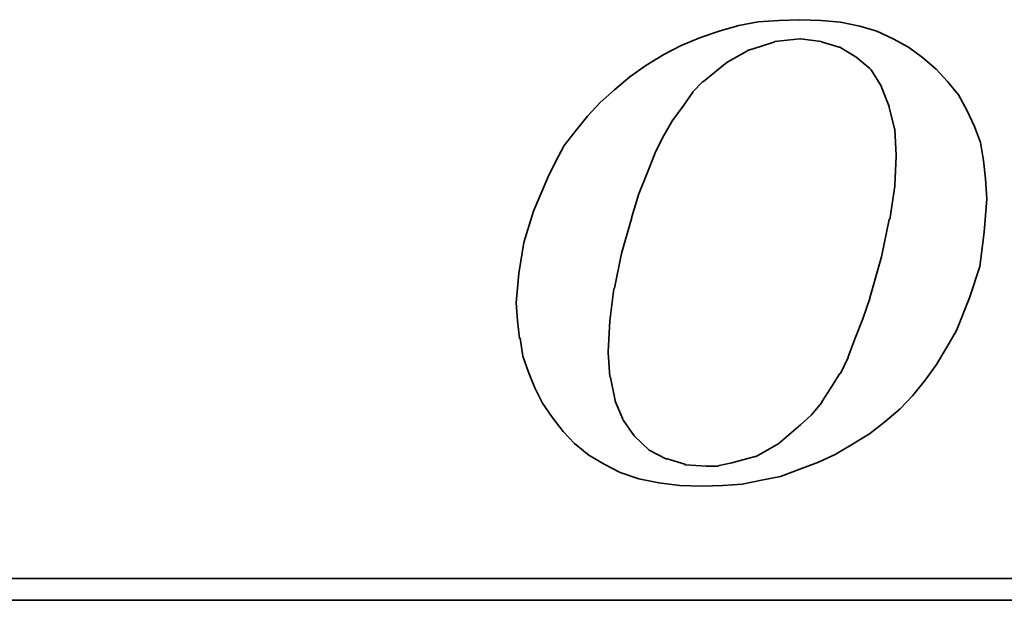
# Model space of a CAD drawing. Extents: x 24.2 to 106.5, y 37.1 to 84.
# Tile 33 of 49: x 93.8 to 95.4, y 59.1 to 60. Entities that reach past the tile are written whole.
import ezdxf

# ---------------------------------------------------------------- set-up
doc = ezdxf.new("R2010")
doc.units = 0
doc.header["$MEASUREMENT"] = 0
doc.layers.add('DIM', color=4, linetype='CONTINUOUS')
doc.layers.add('layer 1', color=7, linetype='CONTINUOUS')

# ---------------------------------------------------------------- blocks, each defined once
blk = doc.blocks.new('TBI MOTION logo(完整正式版)')
at = {"layer": 'layer 1', "color": 22, "lineweight": 35}
for points, knots in [([(-11.34375, -6.98375), (-11.34375, -6.98375), (-10.91375, -7.43875), (-10.91375, -7.43875), (-10.91375, -7.43875), (-10.91375, -7.43875), (-10.38625, -7.87125), (-10.38625, -7.87125), (-10.38625, -7.87125), (-10.38625, -7.87125), (-9.81125, -8.20375), (-9.81125, -8.20375), (-9.81125, -8.20375), (-9.81125, -8.20375), (-9.21125, -8.51875), (-9.21125, -8.51875), (-9.21125, -8.51875), (-9.21125, -8.51875), (-8.51625, -8.75875), (-8.51625, -8.75875), (-8.51625, -8.75875), (-8.51625, -8.75875), (-7.77125, -8.90375), (-7.77125, -8.90375), (-7.77125, -8.90375), (-7.77125, -8.90375), (-6.97875, -8.99875), (-6.97875, -8.99875), (-6.97875, -8.99875), (-6.97875, -8.99875), (-6.14125, -9.02375), (-6.14125, -9.02375), (-6.14125, -9.02375), (-6.14125, -9.02375), (-5.37125, -8.99875), (-5.37125, -8.99875), (-5.37125, -8.99875), (-5.37125, -8.99875), (-4.65375, -8.94875), (-4.65375, -8.94875), (-4.65375, -8.94875), (-4.65375, -8.94875), (-3.93375, -8.80625), (-3.93375, -8.80625), (-3.93375, -8.80625), (-3.93375, -8.80625), (-3.21375, -8.66375), (-3.21375, -8.66375), (-3.21375, -8.66375), (-3.21375, -8.66375), (-2.49375, -8.39875), (-2.49375, -8.39875), (-2.49375, -8.39875), (-2.49375, -8.39875), (-1.79875, -8.13375), (-1.79875, -8.13375), (-1.79875, -8.13375), (-1.79875, -8.13375), (-1.17375, -7.84375), (-1.17375, -7.84375), (-1.17375, -7.84375), (-1.17375, -7.84375), (-0.52375, -7.46375), (-0.52375, -7.46375), (-0.52375, -7.46375), (-0.52375, -7.46375), (0.10124, -7.07875), (0.10124, -7.07875), (0.10124, -7.07875), (0.10124, -7.07875), (0.67625, -6.62375), (0.67625, -6.62375), (0.67625, -6.62375), (0.67625, -6.62375), (1.24874, -6.14375), (1.24874, -6.14375), (1.24874, -6.14375), (1.24874, -6.14375), (1.72874, -5.64125), (1.72874, -5.64125), (1.72874, -5.64125), (1.72874, -5.64125), (2.18624, -5.06375), (2.18624, -5.06375), (2.18624, -5.06375), (2.18624, -5.06375), (2.61625, -4.48874), (2.61625, -4.48874), (2.61625, -4.48874), (2.61625, -4.48874), (3.00125, -3.83874), (3.00125, -3.83874), (3.00125, -3.83874), (3.00125, -3.83874), (3.36124, -3.21374), (3.36124, -3.21374), (3.36124, -3.21374), (3.36124, -3.21374), (3.84374, -1.99125), (3.84374, -1.99125), (3.84374, -1.99125), (3.84374, -1.99125), (4.22625, -0.81875), (4.22625, -0.81875), (4.22625, -0.81875), (4.22625, -0.81875), (4.39125, 0.45624), (4.39125, 0.45624), (4.39125, 0.45624), (4.39125, 0.45624), (4.48874, 1.70124), (4.48874, 1.70124), (4.48874, 1.70124), (4.48874, 1.70124), (4.43874, 2.44625), (4.43874, 2.44625), (4.43874, 2.44625), (4.43874, 2.44625), (4.36874, 3.14125), (4.36874, 3.14125), (4.36874, 3.14125), (4.36874, 3.14125), (4.25125, 3.81125), (4.25125, 3.81125), (4.25125, 3.81125), (4.25125, 3.81125), (4.03124, 4.41125), (4.03124, 4.41125), (4.03124, 4.41125), (4.03124, 4.41125), (3.74374, 5.01125), (3.74374, 5.01125), (3.74374, 5.01125), (3.74374, 5.01125), (3.43124, 5.58875), (3.43124, 5.58875), (3.43124, 5.58875), (3.43124, 5.58875), (3.02625, 6.09125), (3.02625, 6.09125), (3.02625, 6.09125), (3.02625, 6.09125), (2.59374, 6.54875), (2.59374, 6.54875), (2.59374, 6.54875), (2.59374, 6.54875), (2.09124, 6.98125), (2.09124, 6.98125), (2.09124, 6.98125), (2.09124, 6.98125), (1.56124, 7.36625), (1.56124, 7.36625), (1.56124, 7.36625), (1.56124, 7.36625), (0.98624, 7.67625), (0.98624, 7.67625), (0.98624, 7.67625), (0.98624, 7.67625), (0.38624, 7.96375), (0.38624, 7.96375), (0.38624, 7.96375), (0.38624, 7.96375), (-0.25875, 8.15625), (-0.25875, 8.15625), (-0.25875, 8.15625), (-0.25875, 8.15625), (-0.98125, 8.30125), (-0.98125, 8.30125), (-0.98125, 8.30125), (-0.98125, 8.30125), (-1.70124, 8.37125), (-1.70124, 8.37125), (-1.70124, 8.37125), (-1.70124, 8.37125), (-2.49375, 8.39624), (-2.49375, 8.39624), (-2.49375, 8.39624), (-2.49375, 8.39624), (-3.28625, 8.37125), (-3.28625, 8.37125), (-3.28625, 8.37125), (-3.28625, 8.37125), (-4.05125, 8.32125), (-4.05125, 8.32125), (-4.05125, 8.32125), (-4.05125, 8.32125), (-4.77375, 8.18125), (-4.77375, 8.18125), (-4.77375, 8.18125), (-4.77375, 8.18125), (-5.51625, 7.96375), (-5.51625, 7.96375), (-5.51625, 7.96375), (-5.51625, 7.96375), (-6.21125, 7.72625), (-6.21125, 7.72625), (-6.21125, 7.72625), (-6.21125, 7.72625), (-6.92875, 7.43625), (-6.92875, 7.43625), (-6.92875, 7.43625), (-6.92875, 7.43625), (-7.57875, 7.10125), (-7.57875, 7.10125), (-7.57875, 7.10125), (-7.57875, 7.10125), (-8.24875, 6.69125), (-8.24875, 6.69125), (-8.24875, 6.69125), (-8.24875, 6.69125), (-8.84875, 6.26125), (-8.84875, 6.26125), (-8.84875, 6.26125), (-8.84875, 6.26125), (-9.42625, 5.78125), (-9.42625, 5.78125), (-9.42625, 5.78125), (-9.42625, 5.78125), (-9.95375, 5.30125), (-9.95375, 5.30125), (-9.95375, 5.30125), (-9.95375, 5.30125), (-10.43375, 4.79624), (-10.43375, 4.79624), (-10.43375, 4.79624), (-10.43375, 4.79624), (-10.88875, 4.22125), (-10.88875, 4.22125), (-10.88875, 4.22125), (-10.88875, 4.22125), (-11.29875, 3.69375), (-11.29875, 3.69375), (-11.29875, 3.69375), (-11.29875, 3.69375), (-11.63375, 3.09125), (-11.63375, 3.09125), (-11.63375, 3.09125), (-11.63375, 3.09125), (-11.91875, 2.49625), (-11.91875, 2.49625), (-11.91875, 2.49625), (-11.91875, 2.49625), (-12.44875, 1.24625), (-12.44875, 1.24625), (-12.44875, 1.24625), (-12.44875, 1.24625), (-12.80875, 0.06874), (-12.80875, 0.06874), (-12.80875, 0.06874), (-12.80875, 0.06874), (-12.99875, -1.07875), (-12.99875, -1.07875), (-12.99875, -1.07875), (-12.99875, -1.07875), (-13.09375, -2.18375), (-13.09375, -2.18375), (-13.09375, -2.18375), (-13.09375, -2.18375), (-13.04875, -2.85375), (-13.04875, -2.85375), (-13.04875, -2.85375), (-13.04875, -2.85375), (-12.97375, -3.50375), (-12.97375, -3.50375), (-12.97375, -3.50375), (-12.97375, -3.50375), (-12.95375, -3.50375), (-12.95375, -3.50375), (-12.95375, -3.50375), (-12.95375, -3.50375), (-12.85375, -4.17375), (-12.85375, -4.17375), (-12.85375, -4.17375), (-12.85375, -4.17375), (-12.63875, -4.77624), (-12.63875, -4.77624), (-12.63875, -4.77624), (-12.63875, -4.77624), (-12.39875, -5.35125), (-12.39875, -5.35125), (-12.39875, -5.35125), (-12.39875, -5.35125), (-12.11375, -5.92875), (-12.11375, -5.92875), (-12.11375, -5.92875), (-12.11375, -5.92875), (-11.75375, -6.45375), (-11.75375, -6.45375), (-11.75375, -6.45375), (-11.75375, -6.45375), (-11.34375, -6.98375), (-11.34375, -6.98375)], [0, 0, 0, 0, 0.01369863, 0.01369863, 0.01369863, 0.01369863, 0.02739726, 0.02739726, 0.02739726, 0.02739726, 0.04109589, 0.04109589, 0.04109589, 0.04109589, 0.05479452, 0.05479452, 0.05479452, 0.05479452, 0.06849315, 0.06849315, 0.06849315, 0.06849315, 0.08219178, 0.08219178, 0.08219178, 0.08219178, 0.09589041, 0.09589041, 0.09589041, 0.09589041, 0.10958904, 0.10958904, 0.10958904, 0.10958904, 0.12328767, 0.12328767, 0.12328767, 0.12328767, 0.1369863, 0.1369863, 0.1369863, 0.1369863, 0.15068493, 0.15068493, 0.15068493, 0.15068493, 0.16438356, 0.16438356, 0.16438356, 0.16438356, 0.17808219, 0.17808219, 0.17808219, 0.17808219, 0.19178082, 0.19178082, 0.19178082, 0.19178082, 0.20547945, 0.20547945, 0.20547945, 0.20547945, 0.21917808, 0.21917808, 0.21917808, 0.21917808, 0.23287671, 0.23287671, 0.23287671, 0.23287671, 0.24657534, 0.24657534, 0.24657534, 0.24657534, 0.26027397, 0.26027397, 0.26027397, 0.26027397, 0.2739726, 0.2739726, 0.2739726, 0.2739726, 0.28767123, 0.28767123, 0.28767123, 0.28767123, 0.30136986, 0.30136986, 0.30136986, 0.30136986, 0.31506849, 0.31506849, 0.31506849, 0.31506849, 0.32876712, 0.32876712, 0.32876712, 0.32876712, 0.34246575, 0.34246575, 0.34246575, 0.34246575, 0.35616438, 0.35616438, 0.35616438, 0.35616438, 0.36986301, 0.36986301, 0.36986301, 0.36986301, 0.38356164, 0.38356164, 0.38356164, 0.38356164, 0.39726027, 0.39726027, 0.39726027, 0.39726027, 0.4109589, 0.4109589, 0.4109589, 0.4109589, 0.42465753, 0.42465753, 0.42465753, 0.42465753, 0.43835616, 0.43835616, 0.43835616, 0.43835616, 0.45205479, 0.45205479, 0.45205479, 0.45205479, 0.46575342, 0.46575342, 0.46575342, 0.46575342, 0.47945205, 0.47945205, 0.47945205, 0.47945205, 0.49315068, 0.49315068, 0.49315068, 0.49315068, 0.50684932, 0.50684932, 0.50684932, 0.50684932, 0.52054795, 0.52054795, 0.52054795, 0.52054795, 0.53424658, 0.53424658, 0.53424658, 0.53424658, 0.54794521, 0.54794521, 0.54794521, 0.54794521, 0.56164384, 0.56164384, 0.56164384, 0.56164384, 0.57534247, 0.57534247, 0.57534247, 0.57534247, 0.5890411, 0.5890411, 0.5890411, 0.5890411, 0.60273973, 0.60273973, 0.60273973, 0.60273973, 0.61643836, 0.61643836, 0.61643836, 0.61643836, 0.63013699, 0.63013699, 0.63013699, 0.63013699, 0.64383562, 0.64383562, 0.64383562, 0.64383562, 0.65753425, 0.65753425, 0.65753425, 0.65753425, 0.67123288, 0.67123288, 0.67123288, 0.67123288, 0.68493151, 0.68493151, 0.68493151, 0.68493151, 0.69863014, 0.69863014, 0.69863014, 0.69863014, 0.71232877, 0.71232877, 0.71232877, 0.71232877, 0.7260274, 0.7260274, 0.7260274, 0.7260274, 0.73972603, 0.73972603, 0.73972603, 0.73972603, 0.75342466, 0.75342466, 0.75342466, 0.75342466, 0.76712329, 0.76712329, 0.76712329, 0.76712329, 0.78082192, 0.78082192, 0.78082192, 0.78082192, 0.79452055, 0.79452055, 0.79452055, 0.79452055, 0.80821918, 0.80821918, 0.80821918, 0.80821918, 0.82191781, 0.82191781, 0.82191781, 0.82191781, 0.83561644, 0.83561644, 0.83561644, 0.83561644, 0.84931507, 0.84931507, 0.84931507, 0.84931507, 0.8630137, 0.8630137, 0.8630137, 0.8630137, 0.87671233, 0.87671233, 0.87671233, 0.87671233, 0.89041096, 0.89041096, 0.89041096, 0.89041096, 0.90410959, 0.90410959, 0.90410959, 0.90410959, 0.91780822, 0.91780822, 0.91780822, 0.91780822, 0.93150685, 0.93150685, 0.93150685, 0.93150685, 0.94520548, 0.94520548, 0.94520548, 0.94520548, 0.95890411, 0.95890411, 0.95890411, 0.95890411, 0.97260274, 0.97260274, 0.97260274, 0.97260274, 0.98630137, 0.98630137, 0.98630137, 0.98630137, 1, 1, 1, 1]), ([(-8.77875, 1.03124), (-8.77875, 1.03124), (-8.51625, 1.89625), (-8.51625, 1.89625), (-8.51625, 1.89625), (-8.51625, 1.89625), (-8.20375, 2.66375), (-8.20375, 2.66375), (-8.20375, 2.66375), (-8.20375, 2.66375), (-7.91625, 3.38125), (-7.91625, 3.38125), (-7.91625, 3.38125), (-7.91625, 3.38125), (-7.91625, 3.40624), (-7.91625, 3.40624), (-7.91625, 3.40624), (-7.91625, 3.40624), (-7.57875, 4.07624), (-7.57875, 4.07624), (-7.57875, 4.07624), (-7.57875, 4.07624), (-7.24375, 4.65125), (-7.24375, 4.65125), (-7.24375, 4.65125), (-7.24375, 4.65125), (-7.21875, 4.65125), (-7.21875, 4.65125), (-7.21875, 4.65125), (-7.21875, 4.65125), (-7.21875, 4.67624), (-7.21875, 4.67624), (-7.21875, 4.67624), (-7.21875, 4.67624), (-6.83625, 5.20375), (-6.83625, 5.20375), (-6.83625, 5.20375), (-6.83625, 5.20375), (-6.49875, 5.68625), (-6.49875, 5.68625), (-6.49875, 5.68625), (-6.49875, 5.68625), (-6.49875, 5.70625), (-6.49875, 5.70625), (-6.49875, 5.70625), (-6.49875, 5.70625), (-6.11625, 6.09125), (-6.11625, 6.09125), (-6.11625, 6.09125), (-6.11625, 6.09125), (-6.09125, 6.09125), (-6.09125, 6.09125), (-6.09125, 6.09125), (-6.09125, 6.09125), (-5.27375, 6.76625), (-5.27375, 6.76625), (-5.27375, 6.76625), (-5.27375, 6.76625), (-5.24875, 6.76625), (-5.24875, 6.76625), (-5.24875, 6.76625), (-5.24875, 6.76625), (-5.24875, 6.78625), (-5.24875, 6.78625), (-5.24875, 6.78625), (-5.24875, 6.78625), (-4.38875, 7.26624), (-4.38875, 7.26624), (-4.38875, 7.26624), (-4.38875, 7.26624), (-4.36125, 7.26624), (-4.36125, 7.26624), (-4.36125, 7.26624), (-4.36125, 7.26624), (-3.93375, 7.41125), (-3.93375, 7.41125), (-3.93375, 7.41125), (-3.93375, 7.41125), (-3.47375, 7.55625), (-3.47375, 7.55625), (-3.47375, 7.55625), (-3.47375, 7.55625), (-3.45375, 7.55625), (-3.45375, 7.55625), (-3.45375, 7.55625), (-3.45375, 7.55625), (-3.42875, 7.58124), (-3.42875, 7.58124), (-3.42875, 7.58124), (-3.42875, 7.58124), (-2.97375, 7.62625), (-2.97375, 7.62625), (-2.97375, 7.62625), (-2.97375, 7.62625), (-2.49375, 7.67625), (-2.49375, 7.67625), (-2.49375, 7.67625), (-2.49375, 7.67625), (-2.46875, 7.67625), (-2.46875, 7.67625), (-2.46875, 7.67625), (-2.46875, 7.67625), (-1.70124, 7.58124), (-1.70124, 7.58124), (-1.70124, 7.58124), (-1.70124, 7.58124), (-1.67875, 7.55625), (-1.67875, 7.55625), (-1.67875, 7.55625), (-1.67875, 7.55625), (-1.65375, 7.55625), (-1.65375, 7.55625), (-1.65375, 7.55625), (-1.65375, 7.55625), (-1.03125, 7.36625), (-1.03125, 7.36625), (-1.03125, 7.36625), (-1.03125, 7.36625), (-1.00625, 7.36625), (-1.00625, 7.36625), (-1.00625, 7.36625), (-1.00625, 7.36625), (-0.43124, 7.02624), (-0.43124, 7.02624), (-0.43124, 7.02624), (-0.43124, 7.02624), (-0.40625, 7.00624), (-0.40625, 7.00624), (-0.40625, 7.00624), (-0.40625, 7.00624), (0.12124, 6.57124), (0.12124, 6.57124), (0.12124, 6.57124), (0.12124, 6.57124), (0.14624, 6.54875), (0.14624, 6.54875), (0.14624, 6.54875), (0.14624, 6.54875), (0.17124, 6.52375), (0.17124, 6.52375), (0.17124, 6.52375), (0.17124, 6.52375), (0.55625, 5.89875), (0.55625, 5.89875), (0.55625, 5.89875), (0.55625, 5.89875), (0.55625, 5.87625), (0.55625, 5.87625), (0.55625, 5.87625), (0.55625, 5.87625), (0.84124, 5.15625), (0.84124, 5.15625), (0.84124, 5.15625), (0.84124, 5.15625), (0.84124, 5.13125), (0.84124, 5.13125), (0.84124, 5.13125), (0.84124, 5.13125), (1.03624, 4.31875), (1.03624, 4.31875), (1.03624, 4.31875), (1.03624, 4.31875), (1.05624, 4.31875), (1.05624, 4.31875), (1.05624, 4.31875), (1.05624, 4.31875), (1.05624, 4.29125), (1.05624, 4.29125), (1.05624, 4.29125), (1.05624, 4.29125), (1.10625, 3.33125), (1.10625, 3.33125), (1.10625, 3.33125), (1.10625, 3.33125), (1.10625, 3.30875), (1.10625, 3.30875), (1.10625, 3.30875), (1.10625, 3.30875), (1.05624, 2.20624), (1.05624, 2.20624), (1.05624, 2.20624), (1.05624, 2.20624), (1.05624, 2.18124), (1.05624, 2.18124), (1.05624, 2.18124), (1.05624, 2.18124), (0.86624, 0.93624), (0.86624, 0.93624), (0.86624, 0.93624), (0.86624, 0.93624), (0.84124, 0.93624), (0.84124, 0.93624), (0.84124, 0.93624), (0.84124, 0.93624), (0.55625, -0.45874), (0.55625, -0.45874), (0.55625, -0.45874), (0.55625, -0.45874), (0.12124, -1.99125), (0.12124, -1.99125), (0.12124, -1.99125), (0.12124, -1.99125), (0.12124, -2.01874), (0.12124, -2.01874), (0.12124, -2.01874), (0.12124, -2.01874), (-0.13874, -2.78375), (-0.13874, -2.78375), (-0.13874, -2.78375), (-0.13874, -2.78375), (-0.43124, -3.50375), (-0.43124, -3.50375), (-0.43124, -3.50375), (-0.43124, -3.50375), (-0.69375, -4.19875), (-0.69375, -4.19875), (-0.69375, -4.19875), (-0.69375, -4.19875), (-0.69375, -4.22375), (-0.69375, -4.22375), (-0.69375, -4.22375), (-0.69375, -4.22375), (-0.98125, -4.82374), (-0.98125, -4.82374), (-0.98125, -4.82374), (-0.98125, -4.82374), (-1.00625, -4.82374), (-1.00625, -4.82374), (-1.00625, -4.82374), (-1.00625, -4.82374), (-1.33875, -5.35125), (-1.33875, -5.35125), (-1.33875, -5.35125), (-1.33875, -5.35125), (-1.67875, -5.87875), (-1.67875, -5.87875), (-1.67875, -5.87875), (-1.67875, -5.87875), (-1.67875, -5.90375), (-1.67875, -5.90375), (-1.67875, -5.90375), (-1.67875, -5.90375), (-2.05875, -6.35875), (-2.05875, -6.35875), (-2.05875, -6.35875), (-2.05875, -6.35875), (-2.08375, -6.38375), (-2.08375, -6.38375), (-2.08375, -6.38375), (-2.08375, -6.38375), (-2.46875, -6.74375), (-2.46875, -6.74375), (-2.46875, -6.74375), (-2.46875, -6.74375), (-3.25875, -7.41625), (-3.25875, -7.41625), (-3.25875, -7.41625), (-3.25875, -7.41625), (-3.28625, -7.43875), (-3.28625, -7.43875), (-3.28625, -7.43875), (-3.28625, -7.43875), (-4.12375, -7.91875), (-4.12375, -7.91875), (-4.12375, -7.91875), (-4.12375, -7.91875), (-4.14875, -7.91875), (-4.14875, -7.91875), (-4.14875, -7.91875), (-4.14875, -7.91875), (-4.17125, -7.91875), (-4.17125, -7.91875), (-4.17125, -7.91875), (-4.17125, -7.91875), (-5.03375, -8.15875), (-5.03375, -8.15875), (-5.03375, -8.15875), (-5.03375, -8.15875), (-5.51625, -8.25625), (-5.51625, -8.25625), (-5.51625, -8.25625), (-5.51625, -8.25625), (-5.54125, -8.27875), (-5.54125, -8.27875), (-5.54125, -8.27875), (-5.54125, -8.27875), (-5.56375, -8.27875), (-5.56375, -8.27875), (-5.56375, -8.27875), (-5.56375, -8.27875), (-5.99625, -8.27875), (-5.99625, -8.27875), (-5.99625, -8.27875), (-5.99625, -8.27875), (-6.76375, -8.23125), (-6.76375, -8.23125), (-6.76375, -8.23125), (-6.76375, -8.23125), (-6.78875, -8.23125), (-6.78875, -8.23125), (-6.78875, -8.23125), (-6.78875, -8.23125), (-6.78875, -8.20375), (-6.78875, -8.20375), (-6.78875, -8.20375), (-6.78875, -8.20375), (-7.45875, -8.01375), (-7.45875, -8.01375), (-7.45875, -8.01375), (-7.45875, -8.01375), (-7.48375, -8.01375), (-7.48375, -8.01375), (-7.48375, -8.01375), (-7.48375, -8.01375), (-7.50875, -8.01375), (-7.50875, -8.01375), (-7.50875, -8.01375), (-7.50875, -8.01375), (-8.13125, -7.67875), (-8.13125, -7.67875), (-8.13125, -7.67875), (-8.13125, -7.67875), (-8.15625, -7.65375), (-8.15625, -7.65375), (-8.15625, -7.65375), (-8.15625, -7.65375), (-8.65875, -7.17375), (-8.65875, -7.17375), (-8.65875, -7.17375), (-8.65875, -7.17375), (-8.68375, -7.14875), (-8.68375, -7.14875), (-8.68375, -7.14875), (-8.68375, -7.14875), (-9.08875, -6.57375), (-9.08875, -6.57375), (-9.08875, -6.57375), (-9.08875, -6.57375), (-9.11375, -6.54875), (-9.11375, -6.54875), (-9.11375, -6.54875), (-9.11375, -6.54875), (-9.11375, -6.52875), (-9.11375, -6.52875), (-9.11375, -6.52875), (-9.11375, -6.52875), (-9.40375, -5.85375), (-9.40375, -5.85375), (-9.40375, -5.85375), (-9.40375, -5.85375), (-9.40375, -5.82875), (-9.40375, -5.82875), (-9.40375, -5.82875), (-9.40375, -5.82875), (-9.56875, -4.96875), (-9.56875, -4.96875), (-9.56875, -4.96875), (-9.56875, -4.96875), (-9.59375, -4.94375), (-9.59375, -4.94375), (-9.59375, -4.94375), (-9.59375, -4.94375), (-9.66375, -4.03375), (-9.66375, -4.03375), (-9.66375, -4.03375), (-9.66375, -4.03375), (-9.66375, -4.00875), (-9.66375, -4.00875), (-9.66375, -4.00875), (-9.66375, -4.00875), (-9.59375, -2.85375), (-9.59375, -2.85375), (-9.59375, -2.85375), (-9.59375, -2.85375), (-9.45125, -1.65875), (-9.45125, -1.65875), (-9.45125, -1.65875), (-9.45125, -1.65875), (-9.42625, -1.63375), (-9.42625, -1.63375), (-9.42625, -1.63375), (-9.42625, -1.63375), (-9.16125, -0.33875), (-9.16125, -0.33875), (-9.16125, -0.33875), (-9.16125, -0.33875), (-8.77875, 1.00624), (-8.77875, 1.00624), (-8.77875, 1.00624), (-8.77875, 1.00624), (-8.77875, 1.03124), (-8.77875, 1.03124)], [0, 0, 0, 0, 0.01020408, 0.01020408, 0.01020408, 0.01020408, 0.02040816, 0.02040816, 0.02040816, 0.02040816, 0.03061224, 0.03061224, 0.03061224, 0.03061224, 0.04081633, 0.04081633, 0.04081633, 0.04081633, 0.05102041, 0.05102041, 0.05102041, 0.05102041, 0.06122449, 0.06122449, 0.06122449, 0.06122449, 0.07142857, 0.07142857, 0.07142857, 0.07142857, 0.08163265, 0.08163265, 0.08163265, 0.08163265, 0.09183673, 0.09183673, 0.09183673, 0.09183673, 0.10204082, 0.10204082, 0.10204082, 0.10204082, 0.1122449, 0.1122449, 0.1122449, 0.1122449, 0.12244898, 0.12244898, 0.12244898, 0.12244898, 0.13265306, 0.13265306, 0.13265306, 0.13265306, 0.14285714, 0.14285714, 0.14285714, 0.14285714, 0.15306122, 0.15306122, 0.15306122, 0.15306122, 0.16326531, 0.16326531, 0.16326531, 0.16326531, 0.17346939, 0.17346939, 0.17346939, 0.17346939, 0.18367347, 0.18367347, 0.18367347, 0.18367347, 0.19387755, 0.19387755, 0.19387755, 0.19387755, 0.20408163, 0.20408163, 0.20408163, 0.20408163, 0.21428571, 0.21428571, 0.21428571, 0.21428571, 0.2244898, 0.2244898, 0.2244898, 0.2244898, 0.23469388, 0.23469388, 0.23469388, 0.23469388, 0.24489796, 0.24489796, 0.24489796, 0.24489796, 0.25510204, 0.25510204, 0.25510204, 0.25510204, 0.26530612, 0.26530612, 0.26530612, 0.26530612, 0.2755102, 0.2755102, 0.2755102, 0.2755102, 0.28571429, 0.28571429, 0.28571429, 0.28571429, 0.29591837, 0.29591837, 0.29591837, 0.29591837, 0.30612245, 0.30612245, 0.30612245, 0.30612245, 0.31632653, 0.31632653, 0.31632653, 0.31632653, 0.32653061, 0.32653061, 0.32653061, 0.32653061, 0.33673469, 0.33673469, 0.33673469, 0.33673469, 0.34693878, 0.34693878, 0.34693878, 0.34693878, 0.35714286, 0.35714286, 0.35714286, 0.35714286, 0.36734694, 0.36734694, 0.36734694, 0.36734694, 0.37755102, 0.37755102, 0.37755102, 0.37755102, 0.3877551, 0.3877551, 0.3877551, 0.3877551, 0.39795918, 0.39795918, 0.39795918, 0.39795918, 0.40816327, 0.40816327, 0.40816327, 0.40816327, 0.41836735, 0.41836735, 0.41836735, 0.41836735, 0.42857143, 0.42857143, 0.42857143, 0.42857143, 0.43877551, 0.43877551, 0.43877551, 0.43877551, 0.44897959, 0.44897959, 0.44897959, 0.44897959, 0.45918367, 0.45918367, 0.45918367, 0.45918367, 0.46938776, 0.46938776, 0.46938776, 0.46938776, 0.47959184, 0.47959184, 0.47959184, 0.47959184, 0.48979592, 0.48979592, 0.48979592, 0.48979592, 0.5, 0.5, 0.5, 0.5, 0.51020408, 0.51020408, 0.51020408, 0.51020408, 0.52040816, 0.52040816, 0.52040816, 0.52040816, 0.53061224, 0.53061224, 0.53061224, 0.53061224, 0.54081633, 0.54081633, 0.54081633, 0.54081633, 0.55102041, 0.55102041, 0.55102041, 0.55102041, 0.56122449, 0.56122449, 0.56122449, 0.56122449, 0.57142857, 0.57142857, 0.57142857, 0.57142857, 0.58163265, 0.58163265, 0.58163265, 0.58163265, 0.59183673, 0.59183673, 0.59183673, 0.59183673, 0.60204082, 0.60204082, 0.60204082, 0.60204082, 0.6122449, 0.6122449, 0.6122449, 0.6122449, 0.62244898, 0.62244898, 0.62244898, 0.62244898, 0.63265306, 0.63265306, 0.63265306, 0.63265306, 0.64285714, 0.64285714, 0.64285714, 0.64285714, 0.65306122, 0.65306122, 0.65306122, 0.65306122, 0.66326531, 0.66326531, 0.66326531, 0.66326531, 0.67346939, 0.67346939, 0.67346939, 0.67346939, 0.68367347, 0.68367347, 0.68367347, 0.68367347, 0.69387755, 0.69387755, 0.69387755, 0.69387755, 0.70408163, 0.70408163, 0.70408163, 0.70408163, 0.71428571, 0.71428571, 0.71428571, 0.71428571, 0.7244898, 0.7244898, 0.7244898, 0.7244898, 0.73469388, 0.73469388, 0.73469388, 0.73469388, 0.74489796, 0.74489796, 0.74489796, 0.74489796, 0.75510204, 0.75510204, 0.75510204, 0.75510204, 0.76530612, 0.76530612, 0.76530612, 0.76530612, 0.7755102, 0.7755102, 0.7755102, 0.7755102, 0.78571429, 0.78571429, 0.78571429, 0.78571429, 0.79591837, 0.79591837, 0.79591837, 0.79591837, 0.80612245, 0.80612245, 0.80612245, 0.80612245, 0.81632653, 0.81632653, 0.81632653, 0.81632653, 0.82653061, 0.82653061, 0.82653061, 0.82653061, 0.83673469, 0.83673469, 0.83673469, 0.83673469, 0.84693878, 0.84693878, 0.84693878, 0.84693878, 0.85714286, 0.85714286, 0.85714286, 0.85714286, 0.86734694, 0.86734694, 0.86734694, 0.86734694, 0.87755102, 0.87755102, 0.87755102, 0.87755102, 0.8877551, 0.8877551, 0.8877551, 0.8877551, 0.89795918, 0.89795918, 0.89795918, 0.89795918, 0.90816327, 0.90816327, 0.90816327, 0.90816327, 0.91836735, 0.91836735, 0.91836735, 0.91836735, 0.92857143, 0.92857143, 0.92857143, 0.92857143, 0.93877551, 0.93877551, 0.93877551, 0.93877551, 0.94897959, 0.94897959, 0.94897959, 0.94897959, 0.95918367, 0.95918367, 0.95918367, 0.95918367, 0.96938776, 0.96938776, 0.96938776, 0.96938776, 0.97959184, 0.97959184, 0.97959184, 0.97959184, 0.98979592, 0.98979592, 0.98979592, 0.98979592, 1, 1, 1, 1]), ([(75.90875, -9.47875), (75.90875, -9.47875), (75.90875, -12.28625), (75.90875, -12.28625), (75.90875, -12.28625), (75.90875, -12.28625), (75.90875, -12.47875), (75.90875, -12.47875), (75.90875, -12.47875), (75.90875, -12.47875), (75.71625, -12.47875), (75.71625, -12.47875), (75.71625, -12.47875), (75.71625, -12.47875), (-88.32875, -12.47875), (-88.32875, -12.47875), (-88.32875, -12.47875), (-88.32875, -12.47875), (-88.32875, -13.29375), (-88.32875, -13.29375), (-88.32875, -13.29375), (-88.32875, -13.29375), (82.89125, -13.29375), (82.89125, -13.29375), (82.89125, -13.29375), (82.89125, -13.29375), (75.90875, -9.47875), (75.90875, -9.47875)], [0, 0, 0, 0, 0.14285714, 0.14285714, 0.14285714, 0.14285714, 0.28571429, 0.28571429, 0.28571429, 0.28571429, 0.42857143, 0.42857143, 0.42857143, 0.42857143, 0.57142857, 0.57142857, 0.57142857, 0.57142857, 0.71428571, 0.71428571, 0.71428571, 0.71428571, 0.85714286, 0.85714286, 0.85714286, 0.85714286, 1, 1, 1, 1])]:
    blk.add_open_spline(points, degree=3, knots=knots, dxfattribs=at)

msp = doc.modelspace()

# ---------------------------------------------------------------- block references
at = {"layer": 'DIM', "color": 7, "xscale": 0.0415039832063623, "yscale": 0.0415039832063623, "zscale": 0.0415039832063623}
msp.add_blockref('TBI MOTION logo(完整正式版)', (95.1557, 59.6867), dxfattribs=at)

doc.saveas('drawing.dxf')
